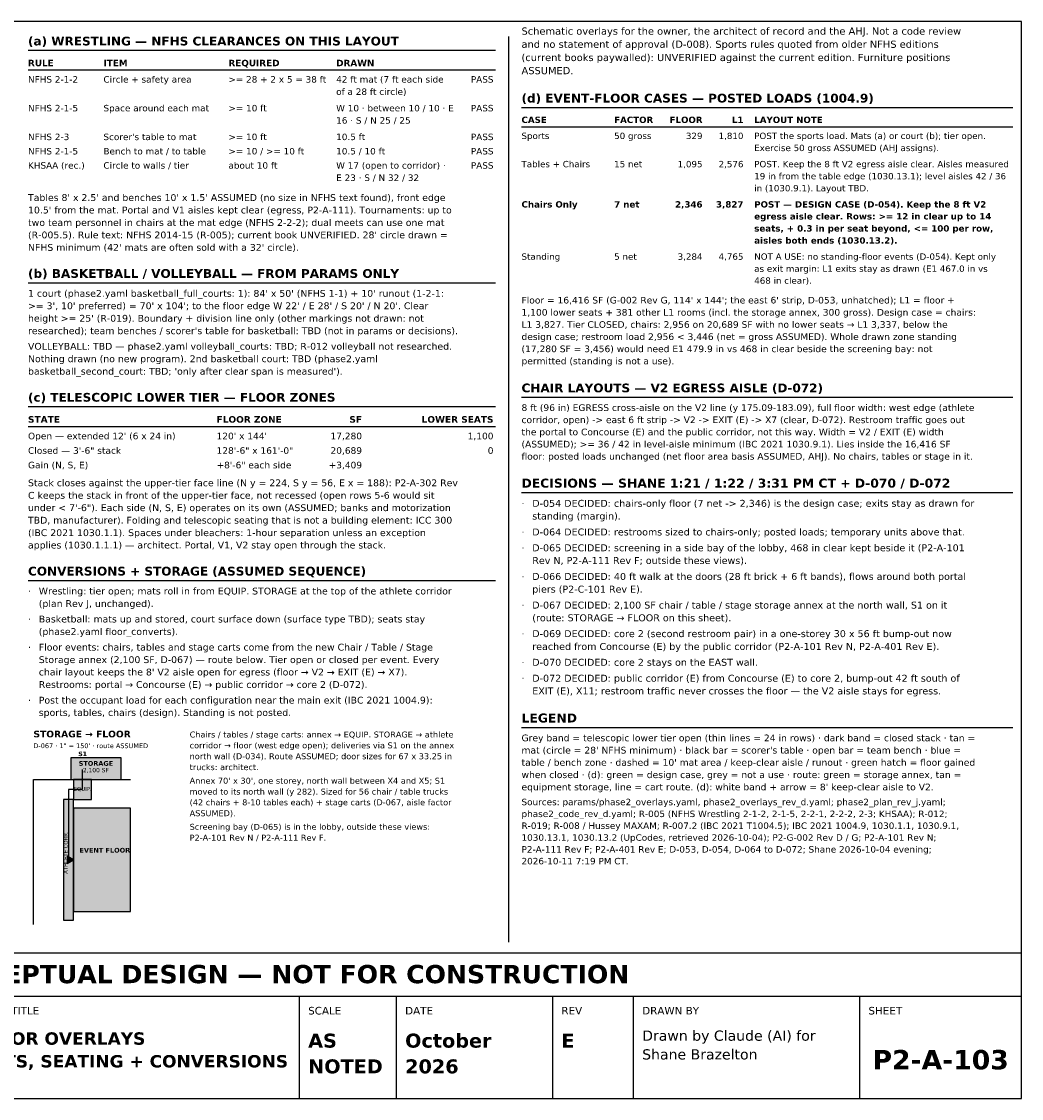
# Model space of a CAD drawing. Header units: inches. Extents: x 0.5 to 16.5, y 0.5 to 10.5.
# Tile 3 of 3: x 7.2 to 16.5, y 0.5 to 10.5. Entities that reach past the tile are written whole.
import ezdxf
from ezdxf.enums import TextEntityAlignment as Align

# ---------------------------------------------------------------- set-up
doc = ezdxf.new("R2010")
doc.units = ezdxf.units.IN
doc.header["$MEASUREMENT"] = 0
for name, color, linetype in [('A-ANNO-TEXT', 7, 'Continuous'), ('A-AREA-ZONE', 7, 'Continuous'), ('A-WALL', 7, 'Continuous'), ('G-ANNO-TABL', 7, 'Continuous'), ('G-ANNO-TTLB', 7, 'Continuous')]:
    doc.layers.add(name, color=color, linetype=linetype)
doc.styles.add('KS-BOLD', font='DejaVuSans-Bold.ttf')
doc.styles.add('KS-REG', font='DejaVuSans.ttf')

msp = doc.modelspace()

# ---------------------------------------------------------------- hatches: boundary and pattern name
at = {"layer": 'A-AREA-ZONE', "true_color": 0xe3f1e6}
msp.add_hatch(color=7, dxfattribs=at).paths.add_polyline_path([(7.677, 3.463), (8.143, 3.463), (8.143, 3.663), (7.677, 3.663)])
at = {"layer": 'A-AREA-ZONE', "true_color": 0xf4e6c8}
msp.add_hatch(color=7, dxfattribs=at).paths.add_polyline_path([(7.703, 3.276), (7.87, 3.276), (7.87, 3.463), (7.703, 3.463)])
at = {"layer": 'A-AREA-ZONE', "true_color": 0xf2f2f2}
msp.add_hatch(color=7, dxfattribs=at).paths.add_polyline_path([(7.608, 2.156), (7.703, 2.156), (7.703, 3.276), (7.608, 3.276)])
at = {"layer": 'A-AREA-ZONE', "true_color": 0xffffff}
msp.add_hatch(color=7, dxfattribs=at).paths.add_polyline_path([(7.703, 2.236), (8.23, 2.236), (8.23, 3.196), (7.703, 3.196)])
at = {"layer": 'A-AREA-ZONE', "true_color": 0x000000}
msp.add_hatch(color=7, dxfattribs=at).paths.add_polyline_path([(7.703, 2.716), (7.643, 2.751), (7.643, 2.681)])
at = {"layer": 'A-WALL', "true_color": 0x000000}
msp.add_hatch(color=7, dxfattribs=at).paths.add_polyline_path([(7.747, 3.657), (7.827, 3.657), (7.827, 3.668), (7.747, 3.668)])

# ---------------------------------------------------------------- linework, layer by layer
at = {"layer": 'A-ANNO-TEXT'}
for p, q in [((11.74, 10.36), (11.74, 1.95)), ((7.28, 10.233), (11.62, 10.233)), ((11.86, 9.703), (16.42, 9.703)), ((7.28, 8.075), (11.62, 8.075)), ((11.86, 7.012), (16.42, 7.012)), ((7.28, 6.925), (11.62, 6.925)), ((11.86, 6.127), (16.42, 6.127)), ((7.28, 5.311), (11.62, 5.311)), ((11.86, 3.946), (16.42, 3.946))]:
    msp.add_line(p, q, dxfattribs=at)
at = {"layer": 'A-AREA-ZONE'}
for p, q in [((7.783, 3.556), (7.783, 3.369)), ((7.783, 3.369), (7.657, 3.369)), ((7.657, 3.369), (7.657, 2.716)), ((7.657, 2.716), (7.703, 2.716))]:
    msp.add_line(p, q, dxfattribs=at)
for points in [[(7.677, 3.463), (8.143, 3.463), (8.143, 3.663), (7.677, 3.663)], [(7.703, 3.276), (7.87, 3.276), (7.87, 3.463), (7.703, 3.463)], [(7.608, 2.156), (7.703, 2.156), (7.703, 3.276), (7.608, 3.276)], [(7.703, 2.236), (8.23, 2.236), (8.23, 3.196), (7.703, 3.196)], [(7.703, 2.716), (7.643, 2.751), (7.643, 2.681)]]:
    msp.add_lwpolyline(points, close=True, dxfattribs=at)
at = {"layer": 'A-WALL'}
for p, q in [((8.143, 3.663), (7.677, 3.663)), ((7.677, 3.663), (7.677, 3.463)), ((8.143, 3.463), (8.143, 3.663)), ((7.33, 3.463), (8.23, 3.463)), ((7.33, 2.116), (7.33, 3.463)), ((7.677, 3.463), (8.143, 3.463))]:
    msp.add_line(p, q, dxfattribs=at)
at = {"layer": 'G-ANNO-TABL'}
for p, q in [((7.28, 10.05), (11.62, 10.05)), ((11.86, 9.523), (16.42, 9.523)), ((7.28, 6.74), (11.62, 6.74))]:
    msp.add_line(p, q, dxfattribs=at)
at = {"layer": 'G-ANNO-TTLB'}
for p, q in [((0.5, 1.45), (16.5, 1.45)), ((9.8, 0.5), (9.8, 1.45)), ((10.7, 0.5), (10.7, 1.45)), ((12.15, 0.5), (12.15, 1.45)), ((12.9, 0.5), (12.9, 1.45)), ((15, 0.5), (15, 1.45))]:
    msp.add_line(p, q, dxfattribs=at)
for points in [[(0.5, 0.5), (16.5, 0.5), (16.5, 10.5), (0.5, 10.5)], [(0.5, 1.45), (16.5, 1.45), (16.5, 1.85), (0.5, 1.85)]]:
    msp.add_lwpolyline(points, close=True, dxfattribs=at)

# ---------------------------------------------------------------- texts
at = {"layer": 'A-ANNO-TEXT'}
for s, height, style, p in [('Schematic overlays for the owner, the architect of record and the AHJ. Not a code review', 0.06667, 'KS-REG', (11.86, 10.378)), ('(a) WRESTLING — NFHS CLEARANCES ON THIS LAYOUT', 0.08132, 'KS-BOLD', (7.28, 10.278)), ('and no statement of approval (D-008). Sports rules quoted from older NFHS editions', 0.06667, 'KS-REG', (11.86, 10.256)), ('(current books paywalled): UNVERIFIED against the current edition. Furniture positions', 0.06667, 'KS-REG', (11.86, 10.133)), ('ASSUMED.', 0.0667, 'KS-REG', (11.86, 10.011)), ('(d) EVENT-FLOOR CASES — POSTED LOADS (1004.9)', 0.08136, 'KS-BOLD', (11.86, 9.748)), ("Tables 8' x 2.5' and benches 10' x 1.5' ASSUMED (no size in NFHS text found), front edge", 0.06313, 'KS-REG', (7.28, 8.834)), ("10.5' from the mat. Portal and V1 aisles kept clear (egress, P2-A-111). Tournaments: up to", 0.06313, 'KS-REG', (7.28, 8.718)), ('two team personnel in chairs at the mat edge (NFHS 2-2-2); dual meets can use one mat', 0.06313, 'KS-REG', (7.28, 8.602)), ("(R-005.5). Rule text: NFHS 2014-15 (R-005); current book UNVERIFIED. 28' circle drawn =", 0.06313, 'KS-REG', (7.28, 8.487)), ("NFHS minimum (42' mats are often sold with a 32' circle).", 0.06313, 'KS-REG', (7.28, 8.371)), ('(b) BASKETBALL / VOLLEYBALL — FROM PARAMS ONLY', 0.08132, 'KS-BOLD', (7.28, 8.12)), ("1 court (phase2.yaml basketball_full_courts: 1): 84' x 50' (NFHS 1-1) + 10' runout (1-2-1:", 0.06313, 'KS-REG', (7.28, 7.944)), ("Floor = 16,416 SF (G-002 Rev G, 114' x 144'; the east 6' strip, D-053, unhatched); L1 = floor +", 0.06158, 'KS-REG', (11.86, 7.882)), (">= 3', 10' preferred) = 70' x 104'; to the floor edge W 22' / E 28' / S 20' / N 20'. Clear", 0.06313, 'KS-REG', (7.28, 7.829)), ('1,100 lower seats + 381 other L1 rooms (incl. the storage annex, 300 gross). Design case = chairs:', 0.06158, 'KS-REG', (11.86, 7.769)), ("height >= 25' (R-019). Boundary + division line only (other markings not drawn: not", 0.06313, 'KS-REG', (7.28, 7.713)), ('L1 3,827. Tier CLOSED, chairs: 2,956 on 20,689 SF with no lower seats → L1 3,337, below the', 0.06158, 'KS-REG', (11.86, 7.656)), ("researched); team benches / scorer's table for basketball: TBD (not in params or decisions).", 0.06313, 'KS-REG', (7.28, 7.597)), ('design case; restroom load 2,956 < 3,446 (net = gross ASSUMED). Whole drawn zone standing', 0.06158, 'KS-REG', (11.86, 7.543)), ('VOLLEYBALL: TBD — phase2.yaml volleyball_courts: TBD; R-012 volleyball not researched.', 0.06313, 'KS-REG', (7.28, 7.453)), ('Nothing drawn (no new program). 2nd basketball court: TBD (phase2.yaml', 0.06313, 'KS-REG', (7.28, 7.337)), ('(17,280 SF = 3,456) would need E1 479.9 in vs 468 in clear beside the screening bay: not', 0.06158, 'KS-REG', (11.86, 7.43)), ('permitted (standing is not a use).', 0.06158, 'KS-REG', (11.86, 7.317)), ("basketball_second_court: TBD; 'only after clear span is measured').", 0.06313, 'KS-REG', (7.28, 7.221)), ('CHAIR LAYOUTS — V2 EGRESS AISLE (D-072)', 0.08136, 'KS-BOLD', (11.86, 7.057)), ('(c) TELESCOPIC LOWER TIER — FLOOR ZONES', 0.08132, 'KS-BOLD', (7.28, 6.97)), ('8 ft (96 in) EGRESS cross-aisle on the V2 line (y 175.09-183.09), full floor width: west edge (athlete', 0.061585, 'KS-REG', (11.86, 6.884)), ('corridor, open) -> east 6 ft strip -> V2 -> EXIT (E) -> X7 (clear, D-072). Restroom traffic goes out', 0.06158, 'KS-REG', (11.86, 6.771)), ('the portal to Concourse (E) and the public corridor, not this way. Width = V2 / EXIT (E) width', 0.06158, 'KS-REG', (11.86, 6.658)), ('(ASSUMED); >= 36 / 42 in level-aisle minimum (IBC 2021 1030.9.1). Lies inside the 16,416 SF', 0.06158, 'KS-REG', (11.86, 6.545)), ('floor: posted loads unchanged (net floor area basis ASSUMED, AHJ). No chairs, tables or stage in it.', 0.06158, 'KS-REG', (11.86, 6.432)), ('Stack closes against the upper-tier face line (N y = 224, S y = 56, E x = 188): P2-A-302 Rev', 0.06313, 'KS-REG', (7.28, 6.185)), ('DECISIONS — SHANE 1:21 / 1:22 / 3:31 PM CT + D-070 / D-072', 0.08362, 'KS-BOLD', (11.86, 6.172)), ('C keeps the stack in front of the upper-tier face, not recessed (open rows 5-6 would sit', 0.06313, 'KS-REG', (7.28, 6.069)), ('under < 7\'-6"). Each side (N, S, E) operates on its own (ASSUMED; banks and motorization', 0.06313, 'KS-REG', (7.28, 5.954)), ('·', 0.0644, 'KS-REG', (11.86, 5.994)), ('D-054 DECIDED: chairs-only floor (7 net -> 2,346) is the design case; exits stay as drawn for', 0.06441, 'KS-REG', (11.96, 5.994)), ('TBD, manufacturer). Folding and telescopic seating that is not a building element: ICC 300', 0.06313, 'KS-REG', (7.28, 5.838)), ('standing (margin).', 0.06441, 'KS-REG', (11.96, 5.876)), ('(IBC 2021 1030.1.1). Spaces under bleachers: 1-hour separation unless an exception', 0.06313, 'KS-REG', (7.28, 5.722)), ('·', 0.0644, 'KS-REG', (11.86, 5.728)), ('D-064 DECIDED: restrooms sized to chairs-only; posted loads; temporary units above that.', 0.06441, 'KS-REG', (11.96, 5.728)), ('applies (1030.1.1.1) — architect. Portal, V1, V2 stay open through the stack.', 0.06313, 'KS-REG', (7.28, 5.607)), ('·', 0.0644, 'KS-REG', (11.86, 5.581)), ('D-065 DECIDED: screening in a side bay of the lobby, 468 in clear kept beside it (P2-A-101', 0.06441, 'KS-REG', (11.96, 5.581)), ('Rev N, P2-A-111 Rev F; outside these views).', 0.06441, 'KS-REG', (11.96, 5.463)), ('CONVERSIONS + STORAGE (ASSUMED SEQUENCE)', 0.08132, 'KS-BOLD', (7.28, 5.356)), ('·', 0.0644, 'KS-REG', (11.86, 5.315)), ('D-066 DECIDED: 40 ft walk at the doors (28 ft brick + 6 ft bands), flows around both portal', 0.06441, 'KS-REG', (11.96, 5.315)), ('·', 0.0631, 'KS-REG', (7.28, 5.18)), ('Wrestling: tier open; mats roll in from EQUIP. STORAGE at the top of the athlete corridor', 0.06313, 'KS-REG', (7.38, 5.18)), ('piers (P2-C-101 Rev E).', 0.06441, 'KS-REG', (11.96, 5.197)), ('(plan Rev J, unchanged).', 0.06313, 'KS-REG', (7.38, 5.064)), ('D-067 DECIDED: 2,100 SF chair / table / stage storage annex at the north wall, S1 on it', 0.06441, 'KS-REG', (11.96, 5.049)), ('·', 0.0644, 'KS-REG', (11.86, 5.049)), ('(route: STORAGE → FLOOR on this sheet).', 0.06441, 'KS-REG', (11.96, 4.931)), ('·', 0.0631, 'KS-REG', (7.28, 4.92)), ('Basketball: mats up and stored, court surface down (surface type TBD); seats stay', 0.06313, 'KS-REG', (7.38, 4.92)), ('(phase2.yaml floor_converts).', 0.06313, 'KS-REG', (7.38, 4.804)), ('·', 0.0644, 'KS-REG', (11.86, 4.784)), ('D-069 DECIDED: core 2 (second restroom pair) in a one-storey 30 x 56 ft bump-out now', 0.06441, 'KS-REG', (11.96, 4.784)), ('Floor events: chairs, tables and stage carts come from the new Chair / Table / Stage', 0.06313, 'KS-REG', (7.38, 4.659)), ('reached from Concourse (E) by the public corridor (P2-A-101 Rev N, P2-A-401 Rev E).', 0.06441, 'KS-REG', (11.96, 4.665)), ('·', 0.0631, 'KS-REG', (7.28, 4.659)), ('Storage annex (2,100 SF, D-067) — route below. Tier open or closed per event. Every', 0.06313, 'KS-REG', (7.38, 4.543)), ('·', 0.0644, 'KS-REG', (11.86, 4.518)), ('D-070 DECIDED: core 2 stays on the EAST wall.', 0.06441, 'KS-REG', (11.96, 4.518)), ("chair layout keeps the 8' V2 aisle open for egress (floor → V2 → EXIT (E) → X7).", 0.06313, 'KS-REG', (7.38, 4.428)), ('·', 0.0644, 'KS-REG', (11.86, 4.37)), ('D-072 DECIDED: public corridor (E) from Concourse (E) to core 2, bump-out 42 ft south of', 0.06441, 'KS-REG', (11.96, 4.37)), ('Restrooms: portal → Concourse (E) → public corridor → core 2 (D-072).', 0.06313, 'KS-REG', (7.38, 4.312)), ('EXIT (E), X11; restroom traffic never crosses the floor — the V2 aisle stays for egress.', 0.06441, 'KS-REG', (11.96, 4.252)), ('·', 0.0631, 'KS-REG', (7.28, 4.167)), ('Post the occupant load for each configuration near the main exit (IBC 2021 1004.9):', 0.06313, 'KS-REG', (7.38, 4.167)), ('sports, tables, chairs (design). Standing is not posted.', 0.06313, 'KS-REG', (7.38, 4.052)), ('LEGEND', 0.0836, 'KS-BOLD', (11.86, 3.991)), ('STORAGE → FLOOR', 0.062, 'KS-BOLD', (7.33, 3.853)), ('Chairs / tables / stage carts: annex → EQUIP. STORAGE → athlete', 0.055, 'KS-REG', (8.78, 3.852)), ('corridor → floor (west edge open); deliveries via S1 on the annex', 0.055, 'KS-REG', (8.78, 3.751)), ('Grey band = telescopic lower tier open (thin lines = 24 in rows) · dark band = closed stack · tan =', 0.06215, 'KS-REG', (11.86, 3.817)), ('D-067 · 1" = 150\' · route ASSUMED', 0.044, 'KS-REG', (7.33, 3.753)), ('north wall (D-034). Route ASSUMED; door sizes for 67 x 33.25 in', 0.055, 'KS-REG', (8.78, 3.65)), ("mat (circle = 28' NFHS minimum) · black bar = scorer's table · open bar = team bench · blue =", 0.06215, 'KS-REG', (11.86, 3.703)), ('trucks: architect.', 0.055, 'KS-REG', (8.78, 3.549)), ("table / bench zone · dashed = 10' mat area / keep-clear aisle / runout · green hatch = floor gained", 0.06215, 'KS-REG', (11.86, 3.589)), ('when closed · (d): green = design case, grey = not a use · route: green = storage annex, tan =', 0.06215, 'KS-REG', (11.86, 3.475)), ("Annex 70' x 30', one storey, north wall between X4 and X5; S1", 0.055, 'KS-REG', (8.78, 3.423)), ("equipment storage, line = cart route. (d): white band + arrow = 8' keep-clear aisle to V2.", 0.06215, 'KS-REG', (11.86, 3.361)), ('moved to its north wall (y 282). Sized for 56 chair / table trucks', 0.055, 'KS-REG', (8.78, 3.322)), ('(42 chairs + 8-10 tables each) + stage carts (D-067, aisle factor', 0.055, 'KS-REG', (8.78, 3.222)), ('Sources: params/phase2_overlays.yaml, phase2_overlays_rev_d.yaml; phase2_plan_rev_j.yaml;', 0.05989, 'KS-REG', (11.86, 3.223)), ('ASSUMED).', 0.055, 'KS-REG', (8.78, 3.121)), ('phase2_code_rev_d.yaml; R-005 (NFHS Wrestling 2-1-2, 2-1-5, 2-2-1, 2-2-2, 2-3; KHSAA); R-012;', 0.05989, 'KS-REG', (11.86, 3.113)), ('Screening bay (D-065) is in the lobby, outside these views:', 0.055, 'KS-REG', (8.78, 2.995)), ('R-019; R-008 / Hussey MAXAM; R-007.2 (IBC 2021 T1004.5); IBC 2021 1004.9, 1030.1.1, 1030.9.1,', 0.05989, 'KS-REG', (11.86, 3.003)), ('P2-A-101 Rev N / P2-A-111 Rev F.', 0.055, 'KS-REG', (8.78, 2.894)), ('1030.13.1, 1030.13.2 (UpCodes, retrieved 2026-10-04); P2-G-002 Rev D / G; P2-A-101 Rev N;', 0.05989, 'KS-REG', (11.86, 2.893)), ('P2-A-111 Rev F; P2-A-401 Rev E; D-053, D-054, D-064 to D-072; Shane 2026-10-04 evening;', 0.05989, 'KS-REG', (11.86, 2.783)), ('2026-10-11 7:19 PM CT.', 0.05989, 'KS-REG', (11.86, 2.674))]:
    msp.add_text(s, height=height, dxfattribs=dict(at, style=style)).set_placement(p)
for s, height, style, p in [('S1', 0.042, 'KS-BOLD', (7.787, 3.679)), ('STORAGE', 0.044, 'KS-BOLD', (7.91, 3.589)), ('2,100 SF', 0.04, 'KS-REG', (7.91, 3.529)), ('EQUIP.', 0.036, 'KS-REG', (7.787, 3.356)), ('EVENT FLOOR', 0.044, 'KS-BOLD', (7.993, 2.783))]:
    msp.add_text(s, height=height, dxfattribs=dict(at, style=style)).set_placement(p, align=Align.CENTER)
at = {"layer": 'A-ANNO-TEXT', "style": 'KS-REG'}
msp.add_text('ATHLETE CORR.', height=0.036, rotation=90, dxfattribs=at).set_placement((7.649, 2.783), align=Align.CENTER)
at = {"layer": 'G-ANNO-TABL'}
for s, height, style, p in [('RULE', 0.0599, 'KS-BOLD', (7.28, 10.085)), ('ITEM', 0.0599, 'KS-BOLD', (7.98, 10.085)), ('REQUIRED', 0.0599, 'KS-BOLD', (9.14, 10.085)), ('DRAWN', 0.0599, 'KS-BOLD', (10.14, 10.085)), ('NFHS 2-1-2', 0.0599, 'KS-REG', (7.28, 9.933)), ('Circle + safety area', 0.05992, 'KS-REG', (7.98, 9.933)), ('>= 28 + 2 x 5 = 38 ft', 0.05992, 'KS-REG', (9.14, 9.933)), ('42 ft mat (7 ft each side', 0.05992, 'KS-REG', (10.14, 9.933)), ('of a 28 ft circle)', 0.05992, 'KS-REG', (10.14, 9.819)), ('NFHS 2-1-5', 0.0599, 'KS-REG', (7.28, 9.666)), ('Space around each mat', 0.05992, 'KS-REG', (7.98, 9.666)), ('>= 10 ft', 0.0599, 'KS-REG', (9.14, 9.666)), ('W 10 · between 10 / 10 · E', 0.05992, 'KS-REG', (10.14, 9.666)), ('16 · S / N 25 / 25', 0.05992, 'KS-REG', (10.14, 9.552)), ('CASE', 0.0588, 'KS-BOLD', (11.86, 9.558)), ('FACTOR', 0.0588, 'KS-BOLD', (12.72, 9.558)), ('LAYOUT NOTE', 0.05876, 'KS-BOLD', (14.02, 9.558)), ('NFHS 2-3', 0.0599, 'KS-REG', (7.28, 9.399)), ("Scorer's table to mat", 0.05992, 'KS-REG', (7.98, 9.399)), ('>= 10 ft', 0.0599, 'KS-REG', (9.14, 9.399)), ('10.5 ft', 0.0599, 'KS-REG', (10.14, 9.399)), ('Sports', 0.0588, 'KS-REG', (11.86, 9.409)), ('50 gross', 0.0588, 'KS-REG', (12.72, 9.409)), ('POST the sports load. Mats (a) or court (b); tier open.', 0.05876, 'KS-REG', (14.02, 9.409)), ('NFHS 2-1-5', 0.0599, 'KS-REG', (7.28, 9.266)), ('Bench to mat / to table', 0.05992, 'KS-REG', (7.98, 9.266)), ('>= 10 / >= 10 ft', 0.05992, 'KS-REG', (9.14, 9.266)), ('10.5 / 10 ft', 0.05992, 'KS-REG', (10.14, 9.266)), ('Exercise 50 gross ASSUMED (AHJ assigns).', 0.05876, 'KS-REG', (14.02, 9.297)), ('KHSAA (rec.)', 0.05992, 'KS-REG', (7.28, 9.134)), ('W 17 (open to corridor) ·', 0.05992, 'KS-REG', (10.14, 9.134)), ('Tables + Chairs', 0.05876, 'KS-REG', (11.86, 9.147)), ('15 net', 0.0588, 'KS-REG', (12.72, 9.147)), ('POST. Keep the 8 ft V2 egress aisle clear. Aisles measured', 0.05876, 'KS-REG', (14.02, 9.147)), ('Circle to walls / tier', 0.05992, 'KS-REG', (7.98, 9.134)), ('about 10 ft', 0.05992, 'KS-REG', (9.14, 9.134)), ('19 in from the table edge (1030.13.1); level aisles 42 / 36', 0.05876, 'KS-REG', (14.02, 9.035)), ('E 23 · S / N 32 / 32', 0.05992, 'KS-REG', (10.14, 9.02)), ('in (1030.9.1). Layout TBD.', 0.05876, 'KS-REG', (14.02, 8.923)), ('Chairs Only', 0.05876, 'KS-BOLD', (11.86, 8.773)), ('7 net', 0.0588, 'KS-BOLD', (12.72, 8.773)), ('POST — DESIGN CASE (D-054). Keep the 8 ft V2', 0.05876, 'KS-BOLD', (14.02, 8.773)), ('egress aisle clear. Rows: >= 12 in clear up to 14', 0.05876, 'KS-BOLD', (14.02, 8.662)), ('seats, + 0.3 in per seat beyond, <= 100 per row,', 0.05876, 'KS-BOLD', (14.02, 8.55)), ('aisles both ends (1030.13.2).', 0.05876, 'KS-BOLD', (14.02, 8.438)), ('Standing', 0.0588, 'KS-REG', (11.86, 8.288)), ('5 net', 0.0588, 'KS-REG', (12.72, 8.288)), ('NOT A USE: no standing-floor events (D-054). Kept only', 0.05876, 'KS-REG', (14.02, 8.288)), ('as exit margin: L1 exits stay as drawn (E1 467.0 in vs', 0.05876, 'KS-REG', (14.02, 8.176)), ('468 in clear).', 0.05876, 'KS-REG', (14.02, 8.065)), ('STATE', 0.061, 'KS-BOLD', (7.28, 6.775)), ('FLOOR ZONE', 0.061, 'KS-BOLD', (9.03, 6.775)), ("Open — extended 12' (6 x 24 in)", 0.06099, 'KS-REG', (7.28, 6.621)), ("120' x 144'", 0.06099, 'KS-REG', (9.03, 6.621)), ('Closed — 3\'-6" stack', 0.06099, 'KS-REG', (7.28, 6.486)), ('128\'-6" x 161\'-0"', 0.06099, 'KS-REG', (9.03, 6.486)), ('Gain (N, S, E)', 0.06099, 'KS-REG', (7.28, 6.351)), ('+8\'-6" each side', 0.06099, 'KS-REG', (9.03, 6.351))]:
    msp.add_text(s, height=height, dxfattribs=dict(at, style=style)).set_placement(p)
for s, height, style, p in [('PASS', 0.0599, 'KS-REG', (11.6, 9.933)), ('PASS', 0.0599, 'KS-REG', (11.6, 9.666)), ('FLOOR', 0.0588, 'KS-BOLD', (13.54, 9.558)), ('L1', 0.0588, 'KS-BOLD', (13.92, 9.558)), ('PASS', 0.0599, 'KS-REG', (11.6, 9.399)), ('329', 0.0588, 'KS-REG', (13.54, 9.409)), ('1,810', 0.0588, 'KS-REG', (13.92, 9.409)), ('PASS', 0.0599, 'KS-REG', (11.6, 9.266)), ('1,095', 0.0588, 'KS-REG', (13.54, 9.147)), ('2,576', 0.0588, 'KS-REG', (13.92, 9.147)), ('PASS', 0.0599, 'KS-REG', (11.6, 9.134)), ('2,346', 0.0588, 'KS-BOLD', (13.54, 8.773)), ('3,827', 0.0588, 'KS-BOLD', (13.92, 8.773)), ('3,284', 0.0588, 'KS-REG', (13.54, 8.288)), ('4,765', 0.0588, 'KS-REG', (13.92, 8.288)), ('SF', 0.061, 'KS-BOLD', (10.38, 6.775)), ('LOWER SEATS', 0.06099, 'KS-BOLD', (11.6, 6.775)), ('17,280', 0.061, 'KS-REG', (10.38, 6.621)), ('1,100', 0.061, 'KS-REG', (11.6, 6.621)), ('20,689', 0.061, 'KS-REG', (10.38, 6.486)), ('0', 0.061, 'KS-REG', (11.6, 6.486)), ('+3,409', 0.061, 'KS-REG', (10.38, 6.351))]:
    msp.add_text(s, height=height, dxfattribs=dict(at, style=style)).set_placement(p, align=Align.RIGHT)
at = {"layer": 'G-ANNO-TTLB', "style": 'KS-BOLD'}
for s, height, p in [('PRELIMINARY — CONCEPTUAL DESIGN — NOT FOR CONSTRUCTION', 0.17, (8.5, 1.57)), ('P2-A-103', 0.18, (15.75, 0.77))]:
    msp.add_text(s, height=height, dxfattribs=at).set_placement(p, align=Align.CENTER)
at = {"layer": 'G-ANNO-TTLB'}
for s, height, style, p in [('SHEET TITLE', 0.07, 'KS-REG', (6.78, 1.28)), ('SCALE', 0.07, 'KS-REG', (9.88, 1.28)), ('DATE', 0.07, 'KS-REG', (10.78, 1.28)), ('REV', 0.07, 'KS-REG', (12.23, 1.28)), ('DRAWN BY', 0.07, 'KS-REG', (12.98, 1.28)), ('SHEET', 0.07, 'KS-REG', (15.08, 1.28)), ('FLOOR OVERLAYS', 0.115, 'KS-BOLD', (6.78, 0.999)), ('AS', 0.13, 'KS-BOLD', (9.88, 0.972)), ('October', 0.13, 'KS-BOLD', (10.78, 0.972)), ('E', 0.13, 'KS-BOLD', (12.23, 0.972)), ('Drawn by Claude (AI) for', 0.095, 'KS-REG', (12.98, 1.036)), ('MATS, SEATING + CONVERSIONS', 0.115, 'KS-BOLD', (6.78, 0.788)), ('Shane Brazelton', 0.095, 'KS-REG', (12.98, 0.862)), ('NOTED', 0.13, 'KS-BOLD', (9.88, 0.733)), ('2026', 0.13, 'KS-BOLD', (10.78, 0.733))]:
    msp.add_text(s, height=height, dxfattribs=dict(at, style=style)).set_placement(p)

doc.saveas('drawing.dxf')
